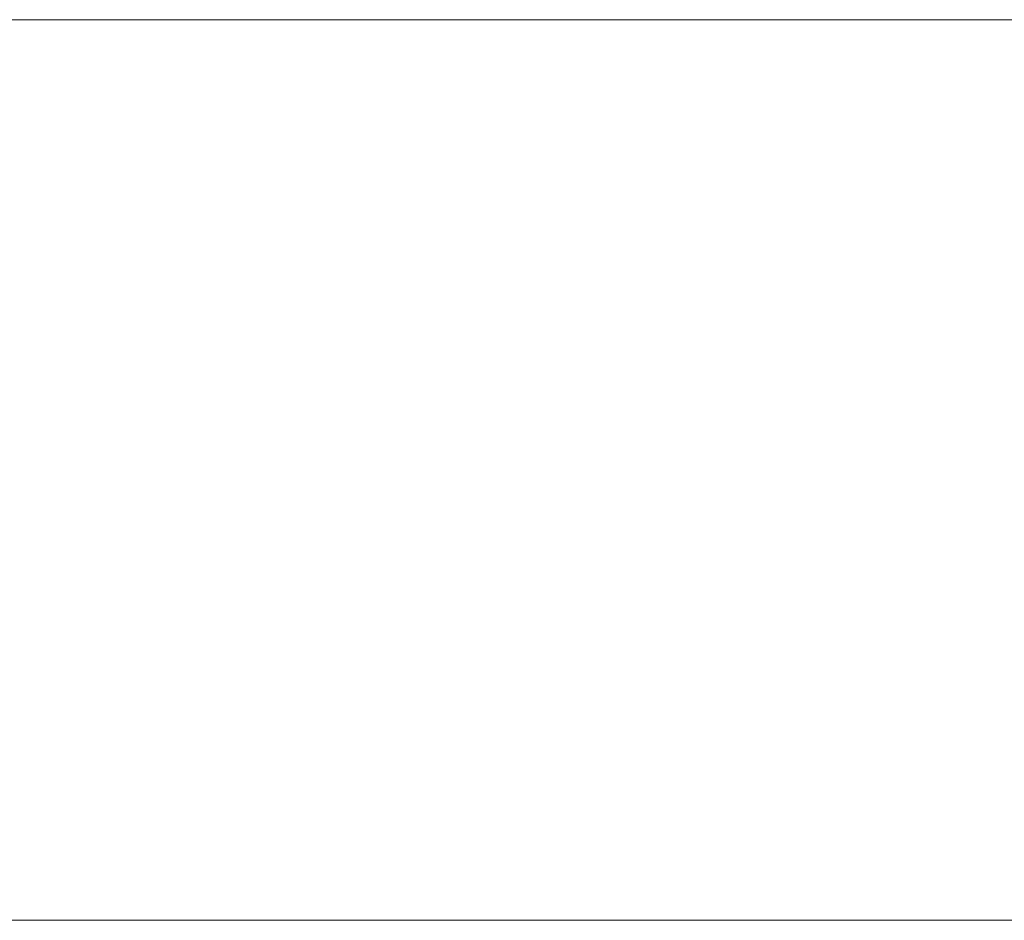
# Model space of a CAD drawing. Header units: millimetres. Extents: x -15489 to 15034, y -13406 to 13375.
# Tile 14 of 17: x -632 to -413, y -2390 to -2190. Entities that reach past the tile are written whole.
import ezdxf

# ---------------------------------------------------------------- set-up
doc = ezdxf.new("R2010")
doc.units = ezdxf.units.MM
doc.layers.add('A-WALL', color=113, linetype='Continuous', lineweight=9)

msp = doc.modelspace()

# ---------------------------------------------------------------- meshes
at = {"layer": 'A-WALL'}
mesh = msp.add_polyface(dxfattribs=at)
corners = [(-4087.87, -2190.12, 8000), (4312.13, -2190.12, 8000), (4312.13, -2190.12), (-4087.87, -2190.12)]
mesh.append_faces([[corners[k] for k in face] for face in [(0, 1, 2, 3)]])
mesh = msp.add_polyface(dxfattribs=at)
corners = [(-4087.87, -2390.12), (-4087.87, -2190.12), (4312.13, -2190.12), (4312.13, -2390.12)]
mesh.append_faces([[corners[k] for k in face] for face in [(0, 1, 2, 3)]])
mesh = msp.add_polyface(dxfattribs=at)
corners = [(4312.13, -2390.12, 8000), (4312.13, -2190.12, 8000), (-4087.87, -2190.12, 8000), (-4087.87, -2390.12, 8000)]
mesh.append_faces([[corners[k] for k in face] for face in [(0, 1, 2, 3)]])
mesh = msp.add_polyface(dxfattribs=at)
corners = [(4312.13, -2390.12), (4312.13, -2390.12, 8000), (-4087.87, -2390.12, 8000), (-4087.87, -2390.12)]
mesh.append_faces([[corners[k] for k in face] for face in [(0, 1, 2, 3)]])

doc.saveas('drawing.dxf')
